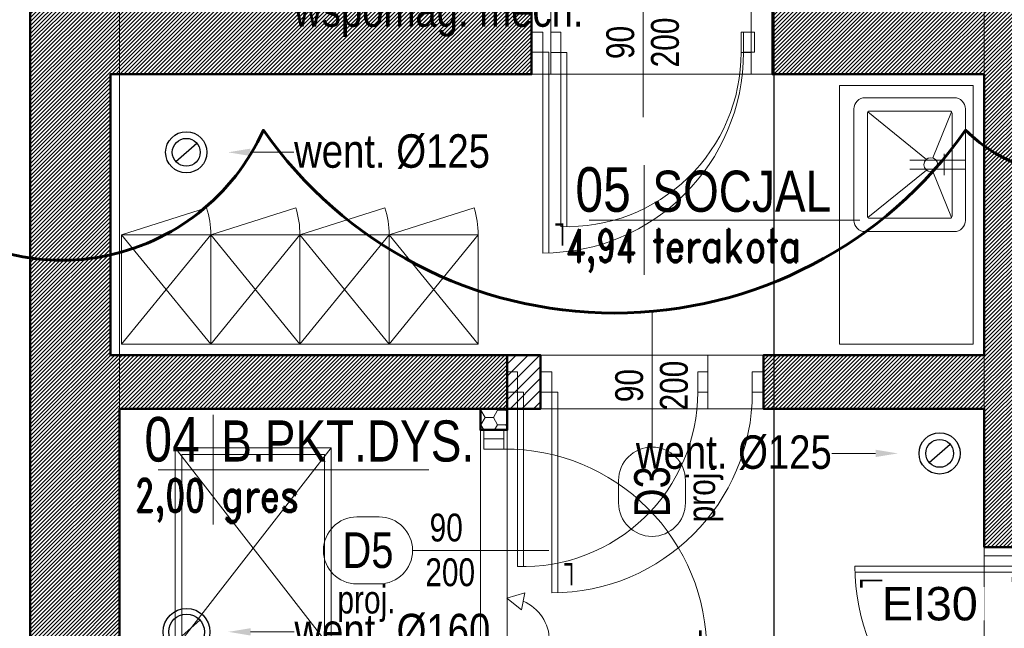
# Model space of a CAD drawing. Header units: centimetres. Extents: x -2715 to 104803, y -1446 to 32152.
# Tile 13 of 31: x 86211 to 86653, y 584 to 856. Entities that reach past the tile are written whole.
import ezdxf
from ezdxf import colors
from ezdxf.entities.mleader import LeaderData, LeaderLine
from ezdxf.enums import TextEntityAlignment as Align
from ezdxf.lldxf.tags import DXFTag
from ezdxf.math import Vec2, Vec3

# ---------------------------------------------------------------- set-up
doc = ezdxf.new("R2010")
doc.units = ezdxf.units.CM
doc.header["$MEASUREMENT"] = 0
doc.linetypes.add('DASHDOT2', pattern=[0.5, 0.25, -0.125, 0, -0.125])
for name, color, linetype, lineweight in [('0_TXT', 252, 'Continuous', 15), ('0_TXT niewidoczne', 252, 'Continuous', 15), ('1_ doors proj.', 252, 'Continuous', 15), ('1_ hatch', 252, 'Continuous', 9), ('1_ hatch proj.', 252, 'Continuous', 9), ('1_ przerywana  S_CONSTRUCTION', 252, 'DASHDOT2', 25), ('1_ view 1', 252, 'Continuous', 15), ('1_ wall STRUCT', 252, 'Continuous', 50), ('1_ wall STRUCT proj.', 252, 'Continuous', 50), ('1_ wall STRUCT-DIV rozbiorka', 252, 'Continuous', 9), ('2_ doors description proj.', 252, 'Continuous', 15), ('2_ equipment istn.', 252, 'Continuous', 9), ('2_ equipment proj.', 252, 'Continuous', 9), ('3_ PPOŻ  opisy', 252, 'Continuous', 18)]:
    doc.layers.add(name, color=color, linetype=linetype, lineweight=lineweight)
doc.layers.add('1_ area', color=252, linetype='Continuous', lineweight=9, plot=False)
doc.layers.add('1_ dach - osie', color=252, linetype='DASHDOT')
doc.styles.add('ARIAL', font='arial.ttf', dxfattribs={"width": 0.8})
doc.styles.add('BIKTS', font='bikromsw.shx', dxfattribs={"width": 0.85})
doc.styles.add('H_POM', font='ARIALN.TTF', dxfattribs={"width": 0.7, "height": 18})
doc.styles.get("Standard").update_dxf_attribs({"font": 'ARIALN.TTF'})
doc.styles.add('TXT_D', font='arial.ttf')
doc.styles.add('TXT_M', font='romans.shx', dxfattribs={"width": 0.75, "oblique": 15})
doc.styles.add('TXT_S', font='romand.shx')
tags = doc.linetypes.add('Dash', pattern=[15, 10, -5]).pattern_tags.tags
tags[6:7] = [DXFTag(74, 4), DXFTag(75, 0), DXFTag(340, '0'), DXFTag(46, 0.0), DXFTag(50, 0.0), DXFTag(44, 0.0), DXFTag(45, 0.0)]
tags[4:5] = [DXFTag(74, 4), DXFTag(75, 0), DXFTag(340, '0'), DXFTag(46, 0.0), DXFTag(50, 0.0), DXFTag(44, 0.0), DXFTag(45, 0.0)]
tags = doc.linetypes.add('DASHDOT', pattern=[20, 10, -5, 0, -5]).pattern_tags.tags
tags[10:11] = [DXFTag(74, 4), DXFTag(75, 0), DXFTag(340, '0'), DXFTag(46, 0.0), DXFTag(50, 0.0), DXFTag(44, 0.0), DXFTag(45, 0.0)]
tags[8:9] = [DXFTag(74, 4), DXFTag(75, 0), DXFTag(340, '0'), DXFTag(46, 0.0), DXFTag(50, 0.0), DXFTag(44, 0.0), DXFTag(45, 0.0)]
tags[6:7] = [DXFTag(74, 4), DXFTag(75, 0), DXFTag(340, '0'), DXFTag(46, 0.0), DXFTag(50, 0.0), DXFTag(44, 0.0), DXFTag(45, 0.0)]
tags[4:5] = [DXFTag(74, 4), DXFTag(75, 0), DXFTag(340, '0'), DXFTag(46, 0.0), DXFTag(50, 0.0), DXFTag(44, 0.0), DXFTag(45, 0.0)]
doc.linetypes.add('Rozbiö˘ka', pattern='A,7,[121,msgB.shx,S=1,R=0,X=0.5,Y=-1.826635],7', length=14)

# ---------------------------------------------------------------- blocks, each defined once
blk = doc.blocks.new('zlew 60x50')
for p, q in [((-2, -25), (-2, 0)), ((2, -25), (2, 0)), ((-3.01, -14.66), (-23.71, -6.29)), ((3.01, -14.66), (23.71, -6.29)), ((4.82, -9.59), (-4.69, -9.59)), ((-2.39, -17.5), (-23.68, -43.73)), ((23.68, -43.73), (2.39, -17.5))]:
    blk.add_line(p, q)
for points in [[(30, -5), (30, -45, -0.414214), (25, -50), (-25, -50, -0.414214), (-30, -45), (-30, -5, -0.414214), (-25, 0), (25, 0, -0.414214)], [(24, -7), (24, -43, -0.414214), (23, -44), (-23, -44, -0.414214), (-24, -43), (-24, -7, -0.414214), (-23, -6), (23, -6, -0.414214)]]:
    blk.add_lwpolyline(points, format="xyb", close=True)
blk.add_circle((0, -15.5), 3.12)
blk = doc.blocks.new('MET')
at = {"layer": '0_TXT niewidoczne'}
for p, q in [((0, -20), (0, 20)), ((-20, 0), (78.66, 0))]:
    blk.add_line(p, q, dxfattribs=at)
at = {"style": 'TXT_D', "width": 0.8, "flags": 4}
blk.add_attdef('NUMER', text='', height=15, dxfattribs=at).set_placement((-6.73, 3.76), align=Align.RIGHT)
blk.add_attdef('NAZWA', (4.15, 3.76), '', height=15, dxfattribs=at)
at = {"layer": '0_TXT niewidoczne', "style": 'TXT_M', "width": 0.8, "flags": 4}
blk.add_attdef('M2', text='', height=12, dxfattribs=at).set_placement((-6.06, -15.36), align=Align.RIGHT)
blk.add_attdef('POSADZKA', (4.15, -15.36), '', height=12, dxfattribs=at)
blk = doc.blocks.new('VFDGFDHGF')
for p, q in [((4, 4.55), (0.45, 4.55)), ((8.55, 4.55), (4, 4.55)), ((8.55, -4.55), (8.55, 4.55)), ((99.45, 4.55), (99.45, -4.55)), ((108, 4.55), (104.45, 4.55)), ((4, -4.55), (8.55, -4.55)), ((8.55, -4.55), (8.55, -95.45)), ((11.27, -4.55), (11.27, -95.41)), ((32.64, -5.84), (27.34, -12.38)), ((99.45, -4.55), (104, -4.55)), ((27.34, -12.38), (35.01, -13.91))]:
    blk.add_line(p, q)
for points in [[(0, -4.55), (0, 4.55), (4, 4.55), (4, -4.55)], [(4, -4.55), (4, 4.55), (8.55, 4.55), (8.55, -4.55)], [(99.45, -4.55), (99.45, 4.55), (104, 4.55), (104, -4.55)], [(104, -4.55), (104, 4.55), (108, 4.55), (108, -4.55)]]:
    blk.add_lwpolyline(points, close=True)
for points in [[(54, -1.36), (54, -0.36)], [(8.55, -4.55), (11.27, -4.55)], [(32.64, -5.84), (35.01, -13.91)]]:
    blk.add_lwpolyline(points)
for centre, radius, start, end in [((9.07, -5.07), 90.38, 269.6651, 0.3349), ((13.55, -5.84), 19.09, 270, 337.4994)]:
    blk.add_arc(centre, radius, start, end)
at = {"insert": (18.4, -83.17), "char_height": 10, "width": 6.2032, "attachment_point": 3, "style": 'H_POM'}
blk.add_mtext('L', dxfattribs=at)
blk = doc.blocks.new('_OZN.DRZWI')
blk.add_line((0, 0), (61.07, 0))
blk.add_lwpolyline([(-15, 15, -1), (-15, -15), (-25, -15, -1), (-25, 15)], format="xyb", close=True)
at = {"style": 'BIKTS', "width": 0.8}
blk.add_attdef('WYSOK', text='', height=8, rotation=0, dxfattribs=at).set_placement((27.59, 12.75), align=Align.TOP_CENTER)
for p in [(-20, 0), (75.14, 0)]:
    blk.add_attdef('OZN', text='', height=8, rotation=0, dxfattribs=at).set_placement(p, align=Align.MIDDLE)
blk.add_attdef('SZEROK', text='', height=8, rotation=0, dxfattribs=at).set_placement((27.59, -12.4), align=Align.CENTER)
blk = doc.blocks.new('htjhykjjhkjh')
at = {"layer": '1_ wall STRUCT-DIV rozbiorka', "linetype": 'Rozbiö˘ka'}
for p, q in [((4.55, 4.55), (0, 4.55)), ((4.55, -4.55), (4.55, 4.55)), ((85.45, 4.55), (85.45, -4.55)), ((0, -4.55), (4.55, -4.55)), ((4.55, -4.55), (4.55, -82.68)), ((7.27, -4.55), (7.27, -82.73)), ((85.45, -4.55), (90, -4.55))]:
    blk.add_line(p, q, dxfattribs=at)
for points in [[(0, -4.55), (0, 4.55), (4.55, 4.55), (4.55, -4.55)], [(85.45, -4.55), (85.45, 4.55), (90, 4.55), (90, -4.55)]]:
    blk.add_lwpolyline(points, close=True, dxfattribs=at)
blk.add_lwpolyline([(4.55, -4.55), (7.27, -4.55)], dxfattribs=at)
blk.add_arc((7.27, -4.55), 78.18, 268.0007, 0, dxfattribs=at)
blk = doc.blocks.new('GFDGFDHFHGFHGFRE')
for p, q in [((-9.09, 0), (-9.09, -5)), ((0, -5), (0, 0)), ((-9.09, -5), (-99.09, -5)), ((-9.09, -7.73), (-99.05, -7.73)), ((-9.09, -5), (0, -5)), ((-9.09, -95), (-9.09, -100)), ((0, -95), (-9.09, -95))]:
    blk.add_line(p, q)
for points in [[(-9.09, 0), (0, 0), (0, -5), (-9.09, -5)], [(-9.09, -95), (0, -95), (0, -100), (-9.09, -100)]]:
    blk.add_lwpolyline(points, close=True)
for points in [[(-9.09, -5), (-9.09, -7.73)], [(-5.91, -50), (-4.91, -50)]]:
    blk.add_lwpolyline(points)
blk.add_arc((-9.09, -5), 90, 180, 270)
at = {"insert": (-85.76, -14.86), "char_height": 10, "width": 6.2032, "attachment_point": 7, "rotation": 90, "style": 'H_POM'}
blk.add_mtext('L', dxfattribs=at)
blk = doc.blocks.new('GFDHGFJHGKJHLKJHL')
at = {"ltscale": 10}
blk.add_lwpolyline([(0, 0), (70, 0), (70, -90), (0, -90), (0, 0)], dxfattribs=at)
at = {"linetype": 'Dash', "ltscale": 20}
blk.add_lwpolyline([(0, -90), (70, 0), (0, 0), (70, -90), (0, -90)], dxfattribs=at)
blk.add_lwpolyline([(3, -3), (67, -3), (67, -87), (3, -87)], close=True, dxfattribs=at)
blk = doc.blocks.new('BFGHJHGJHGKHG')
at = {"linetype": 'Dash', "ltscale": 10}
for points in [[(0, 49), (38.11, 61.14)], [(40, 49), (78.11, 61.14)]]:
    blk.add_lwpolyline(points, dxfattribs=at)
blk.add_lwpolyline([(0, 49), (80, 49), (80, 0), (0, 0), (0, 49), (40, 49), (40, 0)])
at = {"linetype": 'Dash', "ltscale": 15}
for points in [[(0, 0), (40, 49), (0, 49), (40, 0), (0, 0)], [(40, 0), (80, 49), (40, 49), (80, 0), (40, 0)]]:
    blk.add_lwpolyline(points, dxfattribs=at)
at = {"linetype": 'Dash', "ltscale": 10}
for centre in [(0, 49), (40, 49)]:
    blk.add_arc(centre, 40, 0, 17.6724, dxfattribs=at)
blk = doc.blocks.new('GRFHGFJNHGJMKH')
at = {"layer": '1_ dach - osie'}
blk.add_line((0, -1754.68), (0, 0), dxfattribs=at)
blk = doc.blocks.new('vfgdgfdghfh')
at = {"layer": '1_ przerywana  S_CONSTRUCTION', "color": 150, "linetype": 'Dash', "ltscale": 20}
blk.add_lwpolyline([(-4.68, -4.14), (4.68, 4.14)], dxfattribs=at)
at = {"layer": '1_ przerywana  S_CONSTRUCTION', "color": 150, "linetype": 'Dash', "ltscale": 10}
for radius in [9.25, 6.25]:
    blk.add_circle((0, 0), radius, dxfattribs=at)
at = {"layer": '0_TXT', "color": 150}
ml = blk.add_multileader_mtext('Standard', dxfattribs=at)
ml.set_content('{\\fArial Narrow|b0|i0|c238|p34;\\H83.333333x;went. %%C125}', color=150)
ml.set_leader_properties()
ml.build(insert=Vec2(0, 0))
ml.multileader.update_dxf_attribs({"dogleg_length": 0.36, "arrow_head_size": 10})
ctx = ml.context
ctx.base_point, ctx.char_height, ctx.arrow_head_size, ctx.landing_gap_size, ctx.plane_origin = Vec3(48.3, 0), 0.18, 10, 0.09, Vec3(18.74, 0)
notes = []
notes.append((ctx, [(0, (1, 1, 0), (47.94, 0), (1, 0), 0.36, [(0, [(18.74, 0)], 0, [])])]))
ctx.mtext.insert, ctx.mtext.flow_direction = Vec3(48.39, 8.08), 5
for ctx, leaders in notes:
    for number, flags, end, landing, length, lines in leaders:
        leader = LeaderData()
        leader.index, (leader.has_last_leader_line, leader.has_dogleg_vector, leader.attachment_direction) = number, flags
        leader.last_leader_point, leader.dogleg_vector, leader.dogleg_length = Vec3(end), Vec3(landing), length
        for number, points, colour, breaks in lines:
            line = LeaderLine()
            line.index, line.vertices, line.color, line.breaks = number, Vec3.list(points), colors.encode_raw_color(colour), breaks
            leader.lines.append(line)
        ctx.leaders.append(leader)
blk = doc.blocks.new('frgfdhgfhgf')
at = {"layer": '1_ przerywana  S_CONSTRUCTION', "color": 150, "linetype": 'Dash', "ltscale": 20}
blk.add_lwpolyline([(-5.99, -5.3), (5.99, 5.3)], dxfattribs=at)
at = {"layer": '1_ przerywana  S_CONSTRUCTION', "color": 150, "linetype": 'Dash', "ltscale": 10}
for radius in [10.5, 8]:
    blk.add_circle((0, 0), radius, dxfattribs=at)
at = {"layer": '0_TXT', "color": 150}
ml = blk.add_multileader_mtext('Standard', dxfattribs=at)
ml.set_content('{\\fArial Narrow|b0|i0|c238|p34;\\H83.333333x;went. %%C160}', color=150)
ml.set_leader_properties()
ml.build(insert=Vec2(0, 0))
ml.multileader.update_dxf_attribs({"dogleg_length": 0.36, "arrow_head_size": 10})
ctx = ml.context
ctx.base_point, ctx.char_height, ctx.arrow_head_size, ctx.landing_gap_size, ctx.plane_origin = Vec3(48.3, 0), 0.18, 10, 0.09, Vec3(18.74, 0)
notes = []
notes.append((ctx, [(0, (1, 1, 0), (47.94, 0), (1, 0), 0.36, [(0, [(18.74, 0)], 0, [])])]))
ctx.mtext.insert, ctx.mtext.flow_direction = Vec3(48.39, 8.08), 5
for ctx, leaders in notes:
    for number, flags, end, landing, length, lines in leaders:
        leader = LeaderData()
        leader.index, (leader.has_last_leader_line, leader.has_dogleg_vector, leader.attachment_direction) = number, flags
        leader.last_leader_point, leader.dogleg_vector, leader.dogleg_length = Vec3(end), Vec3(landing), length
        for number, points, colour, breaks in lines:
            line = LeaderLine()
            line.index, line.vertices, line.color, line.breaks = number, Vec3.list(points), colors.encode_raw_color(colour), breaks
            leader.lines.append(line)
        ctx.leaders.append(leader)
blk = doc.blocks.new('hbgfhgfjg')
at = {"layer": '1_ przerywana  S_CONSTRUCTION', "color": 150, "linetype": 'Dash', "ltscale": 20}
blk.add_lwpolyline([(-4.68, -4.14), (4.68, 4.14)], dxfattribs=at)
at = {"layer": '1_ przerywana  S_CONSTRUCTION', "color": 150, "linetype": 'Dash', "ltscale": 10}
for radius in [9.25, 6.25]:
    blk.add_circle((0, 0), radius, dxfattribs=at)
at = {"layer": '0_TXT', "color": 150}
ml = blk.add_multileader_mtext('Standard', dxfattribs=at)
ml.set_content('{\\fArial Narrow|b0|i0|c238|p34;\\H83.333333x;went. %%C125\\Pwspomag. mech.}', color=150)
ml.set_leader_properties()
ml.build(insert=Vec2(0, 0))
ml.multileader.update_dxf_attribs({"dogleg_length": 0.36, "arrow_head_size": 10})
ctx = ml.context
ctx.base_point, ctx.char_height, ctx.arrow_head_size, ctx.landing_gap_size, ctx.plane_origin = Vec3(48.3, 0), 0.18, 10, 0.09, Vec3(18.74, 0)
notes = []
notes.append((ctx, [(0, (1, 1, 0), (47.94, 0), (1, 0), 0.36, [(0, [(18.74, 0)], 0, [])])]))
ctx.mtext.insert, ctx.mtext.flow_direction = Vec3(48.39, 9.98), 5
for ctx, leaders in notes:
    for number, flags, end, landing, length, lines in leaders:
        leader = LeaderData()
        leader.index, (leader.has_last_leader_line, leader.has_dogleg_vector, leader.attachment_direction) = number, flags
        leader.last_leader_point, leader.dogleg_vector, leader.dogleg_length = Vec3(end), Vec3(landing), length
        for number, points, colour, breaks in lines:
            line = LeaderLine()
            line.index, line.vertices, line.color, line.breaks = number, Vec3.list(points), colors.encode_raw_color(colour), breaks
            leader.lines.append(line)
        ctx.leaders.append(leader)
blk = doc.blocks.new('bvnbvn')
at = {"layer": '1_ przerywana  S_CONSTRUCTION', "color": 150, "linetype": 'Dash', "ltscale": 20}
blk.add_lwpolyline([(-24.68, -24.14), (-15.32, -15.86)], dxfattribs=at)
at = {"layer": '1_ przerywana  S_CONSTRUCTION', "color": 150, "linetype": 'Dash', "ltscale": 10}
for radius in [9.25, 6.25]:
    blk.add_circle((-20, -20), radius, dxfattribs=at)
at = {"layer": '0_TXT', "color": 150}
ml = blk.add_multileader_mtext('Standard', dxfattribs=at)
ml.set_content('{\\fArial Narrow|b0|i0|c238|p34;\\H83.333333x;went. %%C125}', color=150)
ml.set_leader_properties()
ml.build(insert=Vec2(0, 0))
ml.multileader.update_dxf_attribs({"dogleg_length": 0.36, "arrow_head_size": 10})
ctx = ml.context
ctx.base_point, ctx.char_height, ctx.arrow_head_size, ctx.landing_gap_size, ctx.plane_origin = Vec3(-155.64, -20), 0.18, 10, 0.09, Vec3(-38.74, -20)
ctx.text_align_type = 2
notes = []
notes.append((ctx, [(0, (1, 1, 0), (-67.94, -20), (-1, 0), 0.36, [(0, [(-38.74, -20)], 0, [])])]))
ctx.mtext.insert, ctx.mtext.alignment, ctx.mtext.flow_direction = Vec3(-68.39, -11.92), 3, 5
for ctx, leaders in notes:
    for number, flags, end, landing, length, lines in leaders:
        leader = LeaderData()
        leader.index, (leader.has_last_leader_line, leader.has_dogleg_vector, leader.attachment_direction) = number, flags
        leader.last_leader_point, leader.dogleg_vector, leader.dogleg_length = Vec3(end), Vec3(landing), length
        for number, points, colour, breaks in lines:
            line = LeaderLine()
            line.index, line.vertices, line.color, line.breaks = number, Vec3.list(points), colors.encode_raw_color(colour), breaks
            leader.lines.append(line)
        ctx.leaders.append(leader)

msp = doc.modelspace()

# ---------------------------------------------------------------- hatches: boundary and pattern name
at = {"layer": '1_ hatch'}
h = msp.add_hatch(dxfattribs=at)
h.set_pattern_fill('ANSI31', color=256, scale=10)
h.paths.add_polyline_path([(86255.57, 517.9), (86215.57, 517.9), (86215.55, 1206.93), (86348.55, 1206.93), (86348.55, 1166.93), (86255.55, 1166.93), (86255.55, 861.93), (86440.51, 861.93), (86440.51, 831.93), (86251.55, 831.93), (86251.55, 705.93), (86429.55, 705.93), (86429.55, 681.93), (86255.55, 681.93)])
h = msp.add_hatch(dxfattribs=at)
h.set_pattern_fill('ANSI31', color=256, scale=10)
h.paths.add_polyline_path([(86685.55, 619.93), (86650.07, 619.93), (86643.55, 619.93), (86643.55, 681.93), (86544.51, 681.93), (86544.51, 705.93), (86643.55, 705.93), (86643.55, 831.93), (86548.51, 831.93), (86548.51, 861.93), (86643.55, 861.93), (86643.55, 1206.93), (86830.55, 1206.93), (86830.55, 1166.93), (86685.55, 1166.93), (86685.55, 705.93), (86900.55, 705.93), (86900.55, 681.93), (86685.55, 681.93)])
at = {"layer": '1_ hatch proj.'}
h = msp.add_hatch(dxfattribs=at)
h.set_pattern_fill('ANSI31', color=256, scale=30)
h.set_pattern_definition([(45, (-154, -2e-12), (-2.65165043, 2.65165043), [])])
h.paths.add_polyline_path([(86429.55, 705.93), (86444.51, 705.93), (86444.51, 681.93), (86429.55, 681.93)])
h = msp.add_hatch(dxfattribs=at)
h.set_pattern_fill('HONEY', color=256, scale=30)
h.set_pattern_definition([(0, (120.848, 9), (5.625, 3.24759526), [3.75, -7.5]), (120, (120.848, 9), (-5.625, 3.24759526), [3.75, -7.5]), (60, (120.848, 9), (1e-15, 6.49519053), [-7.5, 3.75])])
h.paths.add_polyline_path([(86429.55, 681.93), (86429.55, 672.43), (86417.55, 672.43), (86417.55, 681.93)])

# ---------------------------------------------------------------- linework, layer by layer
at = {"layer": '1_ area'}
for points in [[(89183.91, -489.07), (86215.55, -489.07), (86215.55, 1206.93), (89183.91, 1206.93)], [(89158.55, -449.07), (86255.55, -449.07), (86255.55, 1166.93), (89158.55, 1166.93)], [(86643.55, -449.07), (86255.55, -449.07), (86255.55, 1166.93), (86643.55, 1166.93)]]:
    msp.add_lwpolyline(points, close=True, dxfattribs=at)
for points in [[(86251.55, 705.93), (86251.55, 831.93), (86643.55, 831.93), (86643.55, 705.93), (86251.55, 705.93)], [(86251.55, 705.93), (86251.55, 831.93), (86643.55, 831.93), (86643.55, 705.93), (86251.55, 705.93)], [(86417.55, 556.93), (86417.55, 681.93), (86255.55, 681.93), (86255.55, 556.93), (86417.55, 556.93)], [(86643.55, -449.07), (86498.55, -449.07), (86498.55, 556.93), (86429.55, 556.93), (86429.55, 681.93), (86643.55, 681.93), (86643.55, -449.07)]]:
    msp.add_lwpolyline(points, dxfattribs=at)
at = {"layer": '1_ wall STRUCT'}
msp.add_lwpolyline([(86255.55, 517.9), (86215.55, 517.9), (86215.55, 1206.93), (86348.55, 1206.93), (86348.55, 1166.93), (86255.55, 1166.93), (86255.55, 861.93), (86440.51, 861.93), (86440.51, 831.93), (86251.55, 831.93), (86251.55, 705.93), (86429.55, 705.93), (86429.55, 681.93), (86255.55, 681.93)], close=True, dxfattribs=at)
msp.add_lwpolyline([(86685.55, 619.93), (86650.07, 619.93), (86643.55, 619.93), (86643.55, 681.93), (86544.51, 681.93), (86544.51, 705.93), (86643.55, 705.93), (86643.55, 831.93), (86548.51, 831.93), (86548.51, 861.93), (86643.55, 861.93), (86643.55, 1206.93), (86830.55, 1206.93), (86830.55, 1166.93), (86685.55, 1166.93), (86685.55, 705.93), (86900.55, 705.93), (86900.55, 681.93), (86685.55, 681.93), (86685.55, 619.93)], dxfattribs=at)
at = {"layer": '1_ wall STRUCT proj.'}
for points in [[(86429.55, 705.93), (86444.51, 705.93), (86444.51, 681.93), (86429.55, 681.93), (86429.55, 705.93)], [(86429.55, 681.93), (86429.55, 672.43), (86417.55, 672.43), (86417.55, 681.93), (86429.55, 681.93)]]:
    msp.add_lwpolyline(points, dxfattribs=at)
at = {"layer": '1_ wall STRUCT-DIV rozbiorka', "linetype": 'Rozbiö˘ka'}
for points in [[(86440.51, 831.93), (86449.05, 831.93), (86449.05, 861.93), (86440.51, 861.93)], [(86548.51, 831.93), (86539.05, 831.93), (86539.05, 861.93), (86548.51, 861.93)], [(86544.51, 681.93), (86519.55, 681.93), (86519.55, 705.93), (86544.51, 705.93)], [(86685.55, 619.93), (86685.55, 615.93), (86643.55, 615.93), (86643.55, 619.93)]]:
    msp.add_lwpolyline(points, dxfattribs=at)
at = {"layer": '2_ equipment istn.'}
msp.add_lwpolyline([(86638.55, 710.93), (86578.55, 710.93), (86578.55, 826.93), (86638.55, 826.93), (86638.55, 710.93)], dxfattribs=at)
at = {"layer": 'Defpoints', "color": 6, "lineweight": 60}
msp.add_lwpolyline([(85820.17, 1116.85, 0.520567), (85755.17, 981.85, 0.520567), (85815.17, 851.85, 0.520567), (85920.17, 736.85, 0.520567), (86160.17, 776.85, 0.520567), (86320.17, 806.85, 0.520567), (86635.17, 806.85, 0.520567), (86745.17, 826.85, 0.520567), (86720.17, 941.85, 0.520567), (86590.17, 946.85, 0.520567), (86510.17, 986.85, 0.520567), (86360.17, 1006.85, 0.520567), (86205.17, 1066.85, 0.520567), (86155.17, 1106.85, 0.520567), (86075.17, 1121.85, 0.520567), (85985.17, 1116.85, 0.520567)], format="xyb", close=True, dxfattribs=at)

# ---------------------------------------------------------------- block references
at = {"layer": '0_TXT'}
for name, p in [('hbgfhgfjg', (86285.55, 883.26)), ('vfgdgfdghfh', (86285.55, 796.93)), ('bvnbvn', (86643.55, 681.93)), ('frgfdhgfhgf', (86285.69, 581.91))]:
    msp.add_blockref(name, p, dxfattribs=at)
ref = msp.add_blockref('MET', (86490.97, 766.57), dxfattribs=dict(at, xscale=1.23, yscale=1.23, zscale=1.23, rotation=359.9999999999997))
ref.add_attrib('NUMER', '05', dxfattribs={"layer": '0', "height": 20, "style": 'TXT_D', "width": 0.8, "flags": 4}).set_placement((86485, 770.26), align=Align.RIGHT)
ref.add_attrib('NAZWA', 'SOCJAL', (86494.66, 770.26), dxfattribs={"layer": '0', "height": 18.45, "style": 'TXT_D', "width": 0.8, "flags": 4})
ref.add_attrib('M2', '4,94', dxfattribs={"layer": '0', "height": 14.76, "style": 'TXT_S', "width": 0.7, "flags": 4}).set_placement((86487.28, 747.68), align=Align.RIGHT)
ref.add_attrib('POSADZKA', 'terakota', (86494.66, 747.68), dxfattribs={"layer": '0', "height": 14.76, "style": 'TXT_S', "width": 0.8, "flags": 4})
ref = msp.add_blockref('MET', (86297.6, 654.58), dxfattribs=dict(at, xscale=1.23, yscale=1.23, zscale=1.23, rotation=359.9999999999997))
ref.add_attrib('NUMER', '04', dxfattribs={"layer": '0', "height": 20, "style": 'TXT_D', "width": 0.8, "flags": 4}).set_placement((86291.64, 658.27), align=Align.RIGHT)
ref.add_attrib('NAZWA', 'B.PKT.DYS.', (86301.29, 658.27), dxfattribs={"layer": '0', "height": 18.45, "style": 'TXT_D', "width": 0.8, "flags": 4})
ref.add_attrib('M2', '2,00', dxfattribs={"layer": '0', "height": 14.76, "style": 'TXT_S', "width": 0.7, "flags": 4}).set_placement((86293.91, 635.69), align=Align.RIGHT)
ref.add_attrib('POSADZKA', 'gres', (86301.29, 635.69), dxfattribs={"layer": '0', "color": 150, "height": 14.76, "style": 'TXT_S', "width": 0.8, "flags": 4})
at = {"layer": '1_ doors proj.'}
for name, p, rotation in [('GFDGFDHFHGFHGFRE', (86440.51, 850.86), 90), ('GFDGFDHFHGFHGFRE', (86444.51, 698.48), 90), ('VFDGFDHGF', (86423.55, 564.43), 89.99999999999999), ('VFDGFDHGF', (86681, 619.93), 270)]:
    msp.add_blockref(name, p, dxfattribs=dict(at, rotation=rotation))
at = {"layer": '1_ view 1'}
msp.add_blockref('GRFHGFJNHGJMKH', (86549.24, 1279.19), dxfattribs=at)
at = {"layer": '1_ wall STRUCT-DIV rozbiorka', "color": 6}
for p in [(86449.05, 846.31), (86429.55, 693.93)]:
    msp.add_blockref('htjhykjjhkjh', p, dxfattribs=at)
at = {"layer": '2_ doors description proj.'}
ref = msp.add_blockref('_OZN.DRZWI', (86490.51, 873.79), dxfattribs=dict(at, xscale=-1, rotation=89.99999999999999))
ref.add_attrib('OZN', 'proj.', dxfattribs={"layer": '0', "color": 7, "lineweight": 5, "height": 12.5, "rotation": 90, "style": 'BIKTS', "width": 0.8}).set_placement((86514.1, 894.48), align=Align.MIDDLE)
ref.add_attrib('WYSOK', '200', dxfattribs={"layer": '0', "color": 7, "lineweight": 5, "height": 12.5, "rotation": 90, "style": 'BIKTS', "width": 0.8}).set_placement((86494.05, 846.19), align=Align.TOP_CENTER)
ref.add_attrib('SZEROK', '90', dxfattribs={"layer": '0', "color": 7, "lineweight": 5, "height": 12.5, "rotation": 90, "style": 'BIKTS', "width": 0.8}).set_placement((86486.49, 846.19), align=Align.CENTER)
ref.add_attrib('OZN', 'D3', dxfattribs={"layer": '0', "color": 7, "lineweight": 5, "height": 16, "rotation": 90, "style": 'ARIAL', "width": 0.8}).set_placement((86490.51, 893.79), align=Align.MIDDLE)
ref = msp.add_blockref('_OZN.DRZWI', (86494.51, 664.73), dxfattribs=dict(at, rotation=90.00000000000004))
ref.add_attrib('OZN', 'proj.', dxfattribs={"layer": '0', "color": 7, "lineweight": 5, "height": 12.5, "rotation": 90, "style": 'BIKTS', "width": 0.8}).set_placement((86518.1, 644.03), align=Align.MIDDLE)
ref.add_attrib('WYSOK', '200', dxfattribs={"layer": '0', "color": 7, "lineweight": 5, "height": 12.5, "rotation": 90, "style": 'BIKTS', "width": 0.8}).set_placement((86498.05, 692.32), align=Align.TOP_CENTER)
ref.add_attrib('SZEROK', '90', dxfattribs={"layer": '0', "color": 7, "lineweight": 5, "height": 12.5, "rotation": 90, "style": 'BIKTS', "width": 0.8}).set_placement((86490.49, 692.32), align=Align.CENTER)
ref.add_attrib('OZN', 'D3', dxfattribs={"layer": '0', "color": 7, "lineweight": 5, "height": 16, "rotation": 90, "style": 'ARIAL', "width": 0.8}).set_placement((86494.51, 644.73), align=Align.MIDDLE)
ref = msp.add_blockref('_OZN.DRZWI', (86387.1, 618.43), dxfattribs=at)
ref.add_attrib('OZN', 'proj.', dxfattribs={"layer": '0', "color": 7, "lineweight": 5, "height": 12.5, "style": 'BIKTS', "width": 0.8}).set_placement((86366.4, 594.84), align=Align.MIDDLE)
ref.add_attrib('WYSOK', '200', dxfattribs={"layer": '0', "color": 7, "lineweight": 5, "height": 12.5, "style": 'BIKTS', "width": 0.8}).set_placement((86403.97, 614.89), align=Align.TOP_CENTER)
ref.add_attrib('SZEROK', '90', dxfattribs={"layer": '0', "color": 7, "lineweight": 5, "height": 12.5, "style": 'BIKTS', "width": 0.8}).set_placement((86402.19, 622.44), align=Align.CENTER)
ref.add_attrib('OZN', 'D5', dxfattribs={"layer": '0', "color": 7, "lineweight": 5, "height": 16, "style": 'ARIAL', "width": 0.8}).set_placement((86367.1, 618.43), align=Align.MIDDLE)
at = {"layer": '2_ equipment istn.', "xscale": -1, "rotation": 270}
msp.add_blockref('zlew 60x50', (86635.11, 791.39), dxfattribs=at)
at = {"layer": '2_ equipment proj.'}
for name, p in [('BFGHJHGJHGKHG', (86256.55, 710.93)), ('BFGHJHGJHGKHG', (86336.55, 710.93)), ('GFDHGFJHGKJHLKJHL', (86280.55, 664.43))]:
    msp.add_blockref(name, p, dxfattribs=at)

# ---------------------------------------------------------------- next in the draw order: texts
at = {"layer": '3_ PPOŻ  opisy', "insert": (86594.66, 602.03), "char_height": 15, "width": 48.8787, "attachment_point": 1, "rotation": 0.0202, "style": 'TXT_D', "bg_fill": 3, "box_fill_scale": 1, "bg_fill_color": 1, "bg_fill_transparency": 0}
msp.add_mtext('\\pxqc;EI30', dxfattribs=at)

doc.saveas('drawing.dxf')
